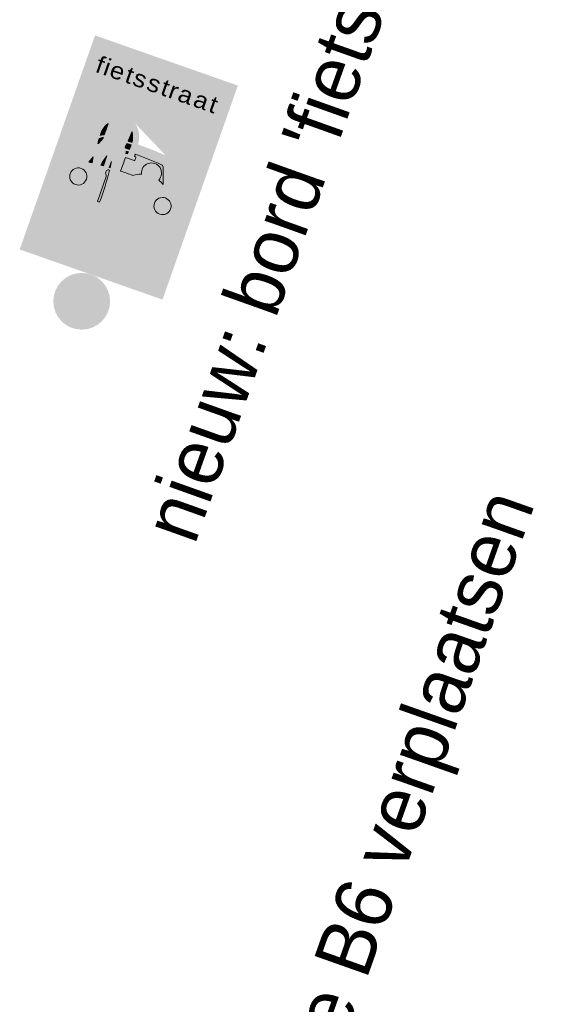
# Model space of a CAD drawing. Header units: metres. Extents: x 136326 to 138181, y 453212 to 454732.
# Tile 33 of 55: x 136613 to 136620, y 453922 to 453935. Entities that reach past the tile are written whole.
import ezdxf

# ---------------------------------------------------------------- set-up
doc = ezdxf.new("R2010")
doc.units = ezdxf.units.M
doc.layers.add('-DR-nw-inr-bebording-txt', color=2, linetype='Continuous')
doc.layers.add('mob_bebording', color=7, linetype='Continuous', lineweight=0)
doc.styles.add('eurostile', font='txt')
doc.styles.add('Style-Verkeersborden', font='Verkeersborden.shx')

# ---------------------------------------------------------------- blocks, each defined once
blk = doc.blocks.new('bord_L1002-B')
at = {"layer": 'mob_bebording', "linetype": 'Continuous', "lineweight": 0}
h = blk.add_hatch(color=170, dxfattribs=at)
h.paths.add_polyline_path([(-0.1999999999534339, 0), (-0.2000000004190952, 0.6000000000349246), (0.1999999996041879, 0.5999999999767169), (0.2000000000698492, 0), (-5.820766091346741e-11, 0)])
h.paths.add_polyline_path([(-0.1750000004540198, 0.5900000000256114), (0.1749999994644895, 0.589999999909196, -0.414213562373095), (0.189999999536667, 0.5750000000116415), (0.1899999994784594, 0.0249999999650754, -0.414213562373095), (0.1749999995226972, 0.009999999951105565), (-0.1750000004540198, 0.01000000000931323, -0.414213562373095), (-0.1900000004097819, 0.0249999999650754), (-0.1900000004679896, 0.5749999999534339, -0.414213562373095)], flags=17)
h = blk.add_hatch(color=254, dxfattribs=at)
h.paths.add_polyline_path([(-0.1900000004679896, 0.5750000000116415), (-0.1900000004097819, 0.0249999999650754, 0.414213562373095), (-0.1750000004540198, 0.01000000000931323), (0.1749999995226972, 0.009999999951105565, 0.414213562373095), (0.1899999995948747, 0.02500000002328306), (0.1899999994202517, 0.5749999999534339, 0.414213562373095), (0.1749999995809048, 0.5899999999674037), (-0.1750000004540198, 0.5899999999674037, 0.414213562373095)])
h.paths.add_polyline_path([(0.1799999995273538, 0.0249999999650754, -0.414213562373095), (0.1749999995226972, 0.02000000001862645), (-0.1750000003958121, 0.01999999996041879, -0.414213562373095), (-0.1800000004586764, 0.0249999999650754), (-0.1800000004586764, 0.5749999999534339, -0.414213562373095), (-0.1750000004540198, 0.5799999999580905), (0.1749999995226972, 0.5799999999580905, -0.414213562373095), (0.1799999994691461, 0.5750000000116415)])
h = blk.add_hatch(color=170, dxfattribs=at)
h.paths.add_polyline_path([(-0.180000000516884, 0.5750000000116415), (-0.1800000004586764, 0.02499999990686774, 0.414213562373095), (-0.1750000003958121, 0.01999999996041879), (0.1749999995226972, 0.01999999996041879, 0.414213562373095), (0.1799999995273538, 0.0249999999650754), (0.1799999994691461, 0.5750000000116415, 0.414213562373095), (0.1749999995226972, 0.5800000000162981), (-0.1750000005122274, 0.5799999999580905, 0.414213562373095)])
edge = h.paths.add_edge_path(flags=17)
edge.add_arc((-1.192803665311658, 0.3009838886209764), 1.175776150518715, 353.8248707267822, 354.1592967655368, ccw=False)
edge.add_arc((-0.02600000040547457, 0.1696276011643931), 0.005333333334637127, -90, 66.22234009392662, ccw=False)
edge.add_line((-0.02600000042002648, 0.1642942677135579), (-0.03933333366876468, 0.1642942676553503))
edge.add_arc((-0.03933333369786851, 0.1696276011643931), 0.005333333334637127, 132.7499600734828, 270, ccw=False)
edge.add_arc((-0.6919713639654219, 0.2075767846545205), 0.6499094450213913, 356.9983083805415, 357.6857576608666)
edge.add_line((-0.04259199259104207, 0.1813333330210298), (-0.0486666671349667, 0.1813333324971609))
edge.add_line((-0.0486666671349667, 0.1813333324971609), (-0.04866666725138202, 0.1379350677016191))
edge.add_arc((-0.05666666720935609, 0.1379350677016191), 0.008000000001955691, -180, 0, ccw=False)
edge.add_line((-0.06466666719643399, 0.1379350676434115), (-0.06466666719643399, 0.1813333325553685))
edge.add_line((-0.06466666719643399, 0.1813333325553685), (-0.08133333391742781, 0.1813333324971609))
edge.add_line((-0.08133333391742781, 0.1813333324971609), (-0.08133333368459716, 0.1513333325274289))
edge.add_arc((-0.09800000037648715, 0.1513333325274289), 0.01666666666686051, 270, 360, ccw=False)
edge.add_line((-0.09800000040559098, 0.1346666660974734), (-0.1300000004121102, 0.1346666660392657))
edge.add_arc((-0.1300000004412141, 0.1513333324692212), 0.01666666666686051, 180, 270, ccw=False)
edge.add_line((-0.1466666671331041, 0.1513333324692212), (-0.1466666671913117, 0.1824771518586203))
edge.add_arc((-0.1400000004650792, 0.2013333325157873), 0.02000000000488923, 144.279034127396, 250.52877931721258, ccw=False)
edge.add_arc((-0.1180117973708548, 0.2334204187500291), 0.04333333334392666, 112.04031880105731, 208.0997070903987, ccw=False)
edge.add_line((-0.1342730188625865, 0.2735869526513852), (-0.1166743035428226, 0.3222188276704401))
edge.add_line((-0.1166743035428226, 0.3222188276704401), (-0.1206666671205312, 0.3222188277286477))
edge.add_arc((-0.1206666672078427, 0.3235521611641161), 0.001333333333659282, 179.9999993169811, 269.9999993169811, ccw=False)
edge.add_line((-0.1220000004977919, 0.3235521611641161), (-0.1220000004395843, 0.3315521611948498))
edge.add_arc((-0.120666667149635, 0.3315521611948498), 0.001333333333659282, 90.00000068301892, 180.0000006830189, ccw=False)
edge.add_line((-0.1206666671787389, 0.3328854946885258), (-0.1180000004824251, 0.3328854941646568))
edge.add_line((-0.1180000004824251, 0.3328854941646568), (-0.1180000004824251, 0.3382188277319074))
edge.add_line((-0.1180000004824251, 0.3382188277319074), (-0.1166666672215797, 0.3382188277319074))
edge.add_line((-0.1166666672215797, 0.3382188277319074), (-0.116666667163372, 0.3608854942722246))
edge.add_ellipse((-0.05666666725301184, 0.3608854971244), major_axis=(-1.040834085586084e-17, 0.0666666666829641), ratio=0.8999999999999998, start_angle=12.615296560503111, end_angle=90.0000022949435, ccw=False)
edge.add_arc((-0.05666666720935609, 0.4460494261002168), 0.02400000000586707, -56.90632719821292, 236.9063272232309, ccw=False)
edge.add_ellipse((-0.05666666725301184, 0.3608854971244), major_axis=(-1.040834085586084e-17, 0.0666666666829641), ratio=0.8999999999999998, start_angle=274.01516179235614, end_angle=347.384703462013, ccw=False)
edge.add_arc((-4.074536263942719e-10, -0.6411080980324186), 1.006666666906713, 85.3587088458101, 89.818660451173, ccw=False)
edge.add_arc((0.07875945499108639, 0.3290335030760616), 0.0333333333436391, 19.893981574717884, 85.35870885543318, ccw=False)
edge.add_line((0.1101035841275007, 0.3403761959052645), (0.1342730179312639, 0.2735869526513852))
edge.add_arc((0.1180117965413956, 0.2334204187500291), 0.04333333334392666, -28.09970709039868, 67.95968119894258, ccw=False)
edge.add_arc((0.1399999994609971, 0.2013333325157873), 0.02000000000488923, -70.52877931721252, 35.72096587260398, ccw=False)
edge.add_line((0.1466666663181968, 0.1824771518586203), (0.1466666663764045, 0.1513333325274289))
edge.add_arc((0.1299999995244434, 0.1513333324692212), 0.01666666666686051, -90, 0, ccw=False)
edge.add_line((0.1299999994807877, 0.1346666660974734), (0.09799999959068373, 0.134666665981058))
edge.add_arc((0.0979999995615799, 0.1513333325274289), 0.01666666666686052, 180, 270, ccw=False)
edge.add_line((0.08133333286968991, 0.1513333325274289), (0.08133333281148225, 0.1813333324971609))
edge.add_line((0.08133333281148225, 0.1813333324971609), (-4.656612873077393e-10, 0.1813333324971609))
edge.add_line((-4.656612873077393e-10, 0.1813333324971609), (-0.02313136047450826, 0.1813333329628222))
h = blk.add_hatch(color=254, dxfattribs=at)
edge = h.paths.add_edge_path()
edge.add_arc((0.0979999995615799, 0.1513333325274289), 0.01666666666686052, 180, 270)
edge.add_line((0.09799999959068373, 0.134666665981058), (0.1299999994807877, 0.1346666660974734))
edge.add_arc((0.1299999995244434, 0.1513333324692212), 0.01666666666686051, 270, 360)
edge.add_line((0.1466666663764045, 0.1513333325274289), (0.1466666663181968, 0.1824771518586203))
edge.add_arc((0.1399999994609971, 0.2013333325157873), 0.02000000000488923, 289.4712206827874, 395.720965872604)
edge.add_arc((0.1180117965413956, 0.2334204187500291), 0.04333333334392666, 331.9002929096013, 427.9596811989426)
edge.add_line((0.1342730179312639, 0.2735869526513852), (0.1101035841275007, 0.3403761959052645))
edge.add_arc((0.07875945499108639, 0.3290335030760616), 0.0333333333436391, 19.89398157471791, 85.35870885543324)
edge.add_arc((-4.074536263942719e-10, -0.6411080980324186), 1.006666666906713, 85.35870884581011, 89.81866045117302)
edge.add_ellipse((-0.05666666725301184, 0.3608854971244), major_axis=(-1.040834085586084e-17, 0.0666666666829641), ratio=0.8999999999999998, start_angle=274.0151617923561, end_angle=347.384703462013)
edge.add_arc((-0.05666666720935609, 0.4460494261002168), 0.02400000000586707, 303.0936728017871, 596.906327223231)
edge.add_ellipse((-0.05666666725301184, 0.3608854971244), major_axis=(-1.040834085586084e-17, 0.0666666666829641), ratio=0.8999999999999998, start_angle=12.61529656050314, end_angle=90.00000229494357)
edge.add_line((-0.116666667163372, 0.3608854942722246), (-0.1166666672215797, 0.3382188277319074))
edge.add_line((-0.1166666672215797, 0.3382188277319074), (-0.1180000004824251, 0.3382188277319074))
edge.add_line((-0.1180000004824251, 0.3382188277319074), (-0.1180000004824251, 0.3328854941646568))
edge.add_line((-0.1180000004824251, 0.3328854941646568), (-0.1206666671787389, 0.3328854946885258))
edge.add_arc((-0.120666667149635, 0.3315521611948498), 0.001333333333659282, 90.00000068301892, 180.0000006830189)
edge.add_line((-0.1220000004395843, 0.3315521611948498), (-0.1220000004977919, 0.3235521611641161))
edge.add_arc((-0.1206666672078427, 0.3235521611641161), 0.001333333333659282, 179.9999993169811, 269.9999993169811)
edge.add_line((-0.1206666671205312, 0.3222188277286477), (-0.1166743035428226, 0.3222188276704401))
edge.add_line((-0.1166743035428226, 0.3222188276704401), (-0.1342730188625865, 0.2735869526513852))
edge.add_arc((-0.1180117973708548, 0.2334204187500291), 0.04333333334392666, 112.0403188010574, 208.0997070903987)
edge.add_arc((-0.1400000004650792, 0.2013333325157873), 0.02000000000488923, 144.279034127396, 250.5287793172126)
edge.add_line((-0.1466666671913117, 0.1824771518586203), (-0.1466666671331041, 0.1513333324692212))
edge.add_arc((-0.1300000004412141, 0.1513333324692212), 0.01666666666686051, 180, 270)
edge.add_line((-0.1300000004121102, 0.1346666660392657), (-0.09800000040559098, 0.1346666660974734))
edge.add_arc((-0.09800000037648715, 0.1513333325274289), 0.01666666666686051, 270, 360)
edge.add_line((-0.08133333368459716, 0.1513333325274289), (-0.08133333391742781, 0.1813333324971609))
edge.add_line((-0.08133333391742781, 0.1813333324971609), (-0.06466666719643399, 0.1813333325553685))
edge.add_line((-0.06466666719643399, 0.1813333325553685), (-0.06466666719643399, 0.1379350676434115))
edge.add_arc((-0.05666666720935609, 0.1379350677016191), 0.008000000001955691, 180, 360)
edge.add_line((-0.04866666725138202, 0.1379350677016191), (-0.0486666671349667, 0.1813333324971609))
edge.add_line((-0.0486666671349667, 0.1813333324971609), (-0.04259199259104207, 0.1813333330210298))
edge.add_arc((-0.6919713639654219, 0.2075767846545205), 0.6499094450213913, 356.9983083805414, 357.6857576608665, ccw=False)
edge.add_arc((-0.03933333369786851, 0.1696276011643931), 0.005333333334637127, 132.7499600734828, 270)
edge.add_line((-0.03933333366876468, 0.1642942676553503), (-0.02600000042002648, 0.1642942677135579))
edge.add_arc((-0.02600000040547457, 0.1696276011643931), 0.005333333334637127, 270, 426.2223400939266)
edge.add_arc((-1.192803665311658, 0.3009838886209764), 1.175776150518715, 353.8248707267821, 354.1592967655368)
edge.add_line((-0.02313136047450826, 0.1813333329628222), (-4.656612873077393e-10, 0.1813333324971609))
edge.add_line((-4.656612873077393e-10, 0.1813333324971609), (0.08133333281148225, 0.1813333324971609))
edge.add_line((0.08133333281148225, 0.1813333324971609), (0.08133333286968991, 0.1513333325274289))
h.paths.add_polyline_path([(-0.09933333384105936, 0.3459989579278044, -0.1119912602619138), (-0.09000000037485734, 0.3532153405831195), (-0.090000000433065, 0.3510083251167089), (-0.09655822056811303, 0.3328854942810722), (-0.09800000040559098, 0.3328854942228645), (-0.09800000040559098, 0.3382188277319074), (-0.09933333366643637, 0.3382188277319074)])
h.paths.add_polyline_path([(-0.02509400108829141, 0.3452394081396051, 0.02724534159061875), (-0.02721421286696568, 0.3476796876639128, 0.009965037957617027), (-0.02559000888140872, 0.358564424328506, -0.00289809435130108), (-0.01400000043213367, 0.358793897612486), (-0.01400000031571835, 0.3454592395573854, 0.002811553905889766)])
h.paths.add_polyline_path([(-0.01942985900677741, 0.3328854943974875, 0.05107219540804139), (-0.02122300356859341, 0.3386620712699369, -0.001842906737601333), (-0.01400000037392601, 0.3387918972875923), (-0.01400000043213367, 0.3382188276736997), (-0.01533333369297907, 0.3382188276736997), (-0.01533333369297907, 0.3328854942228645)])
h.paths.add_polyline_path([(0.08502828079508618, 0.3313020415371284), (0.1009187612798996, 0.2873906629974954, 0.05822641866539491), (0.08560693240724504, 0.2948269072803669, 1.570336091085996), (0.03727898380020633, 0.2948269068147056, 0.07809382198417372), (0.01720720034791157, 0.2840781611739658, 0.004273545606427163), (-4.074536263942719e-10, 0.2842252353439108, 0.004259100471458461), (-0.01714904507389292, 0.2840791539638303, 0.008110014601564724), (-0.01721928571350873, 0.3222188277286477), (0.007333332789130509, 0.3222188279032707, 0.414213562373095), (0.008666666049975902, 0.3235521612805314), (0.008666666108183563, 0.3315521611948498, 0.414213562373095), (0.007333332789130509, 0.3328854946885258), (0.004666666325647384, 0.3328854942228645), (0.004666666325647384, 0.3382188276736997), (0.003333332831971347, 0.3382188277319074), (0.003333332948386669, 0.3388862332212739, -0.01940354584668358), (0.07929890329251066, 0.3356783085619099, -0.2936747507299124)])
h.paths.add_polyline_path([(-0.09559067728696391, 0.2796764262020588, 0.002102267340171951), (-0.104014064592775, 0.2788371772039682), (-0.09800958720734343, 0.2954298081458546)])
h.paths.add_polyline_path([(-0.06466666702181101, 0.2821460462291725, 0.001688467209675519), (-0.07144998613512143, 0.2816863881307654, -0.04885069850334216), (-0.06466666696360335, 0.3100144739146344)])
h.paths.add_polyline_path([(-0.04866666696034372, 0.2830481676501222), (-0.0486666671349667, 0.2999962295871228, -0.006534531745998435), (-0.04647103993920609, 0.2831520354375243, 0.0005458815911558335)])
h.paths.add_polyline_path([(-0.08800000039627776, 0.1513333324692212, -0.414213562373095), (-0.09800000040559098, 0.1413333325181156), (-0.1300000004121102, 0.1413333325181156, -0.414213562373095), (-0.1400000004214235, 0.1513333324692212), (-0.1400000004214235, 0.1879999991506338, -0.7260755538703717), (-0.1478503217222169, 0.21211063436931, -0.5094417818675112), (-0.1290672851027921, 0.268380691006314), (-0.1095845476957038, 0.3222188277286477), (-0.09905187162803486, 0.3222188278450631, 0.04544799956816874), (-0.09977393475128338, 0.3101459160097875), (-0.1139224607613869, 0.2710482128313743, -0.004862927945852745), (-0.09457720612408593, 0.273076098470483), (-0.08962149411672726, 0.2408015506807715, 0.7423681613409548), (-0.08666666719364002, 0.2310282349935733), (-0.07333333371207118, 0.2310282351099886, 0.841374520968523), (-0.0715359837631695, 0.241382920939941, -0.05634459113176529), (-0.07222644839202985, 0.2749468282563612, -0.002338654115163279), (-0.06289325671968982, 0.2755788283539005, 0.1160711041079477), (-0.06000000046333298, 0.2733292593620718), (-0.06000000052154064, 0.2652075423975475, 0.2932527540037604), (-0.06466666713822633, 0.2579350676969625), (-0.06466666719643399, 0.1879999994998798), (-0.08800000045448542, 0.1879999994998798)])
h.paths.add_polyline_path([(-0.04866666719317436, 0.2579350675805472, 0.2932527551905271), (-0.05333333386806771, 0.2652075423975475), (-0.05333333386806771, 0.2733292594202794, 0.1447702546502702), (-0.0499139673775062, 0.2763120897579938, -0.001047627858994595), (-0.04572825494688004, 0.2765124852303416, -0.03411234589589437), (-0.04235683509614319, 0.1879999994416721), (-0.0486666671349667, 0.1879999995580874)])
h.paths.add_polyline_path([(-0.01726387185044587, 0.277409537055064, -0.004316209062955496), (-5.238689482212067e-10, 0.2775585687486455, -0.004863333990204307), (0.01945195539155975, 0.2773693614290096, -0.121626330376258), (0.0483779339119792, 0.2909629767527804, -2.689840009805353), (0.07450798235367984, 0.2909629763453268, -0.1546066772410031), (0.1097664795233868, 0.2715159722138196, -0.001045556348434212), (0.1139224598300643, 0.2710482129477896), (0.09129710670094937, 0.3335705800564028, 0.2936747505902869), (0.07983835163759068, 0.3423231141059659, 0.01940929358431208), (0.003333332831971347, 0.345552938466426), (0.003333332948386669, 0.3588863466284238, -0.01942055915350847), (0.08091724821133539, 0.355612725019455, -0.2936747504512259), (0.1038347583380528, 0.3381076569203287), (0.1290672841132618, 0.268380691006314, -0.5094417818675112), (0.1478503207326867, 0.2121106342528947, -0.7260755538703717), (0.1399999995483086, 0.1879999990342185), (0.1399999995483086, 0.1513333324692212, -0.414213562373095), (0.129999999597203, 0.141333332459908), (0.09799999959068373, 0.1413333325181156, -0.414213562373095), (0.0879999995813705, 0.1513333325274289), (0.08799999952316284, 0.1879999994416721), (-4.656612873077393e-10, 0.1879999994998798), (-0.02246858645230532, 0.1879999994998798, 0.01904984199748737)])
edge = h.paths.add_edge_path()
edge.add_arc((-4.074536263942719e-10, -0.6411080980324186), 1.006666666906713, 90.80747794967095, 91.41227388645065)
edge.add_arc((-0.2994481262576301, 0.3938655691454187), 0.2761239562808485, 354.052162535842, 359.5332054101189)
edge.add_spline(control_points=[(-0.02333333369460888, 0.3916159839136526), (-0.01867983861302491, 0.3848529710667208), (-0.01551387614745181, 0.3766106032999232), (-0.01442147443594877, 0.3677501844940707)], knot_values=[0, 0, 0, 0, 1, 1, 1, 1], degree=3, periodic=0)
edge.add_spline(control_points=[(-0.01442147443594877, 0.3677501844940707), (-0.01432783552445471, 0.3669906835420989), (-0.01424943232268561, 0.3662266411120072), (-0.01418663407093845, 0.3654586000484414)], knot_values=[0, 0, 0, 0, 1, 1, 1, 1], degree=3, periodic=0)
edge = h.paths.add_edge_path()
edge.add_line((-0.090000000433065, 0.3916159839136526), (-0.09000000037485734, 0.3604144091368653))
edge.add_arc((-0.07875945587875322, 0.3290335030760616), 0.0333333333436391, 109.7073687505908, 128.1131404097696)
edge.add_line((-0.09933333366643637, 0.3552599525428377), (-0.09933333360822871, 0.3608854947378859))
edge.add_spline(control_points=[(-0.09933333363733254, 0.3608854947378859), (-0.09933333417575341, 0.3723232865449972), (-0.09583676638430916, 0.3831333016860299), (-0.09000000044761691, 0.3916159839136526)], knot_values=[0, 0, 0, 0, 1, 1, 1, 1], degree=3, periodic=0)
at = {"layer": 'mob_bebording', "linetype": 'Continuous', "lineweight": 0, "extrusion": (0, 0, -0.9999999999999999)}
h = blk.add_hatch(color=5, dxfattribs=at)
edge = h.paths.add_edge_path()
edge.add_arc((0.07875945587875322, 0.3290335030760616), 0.0333333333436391, 51.88685959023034, 70.29263124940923)
edge.add_line((0.09000000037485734, 0.3604144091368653), (0.090000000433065, 0.3916159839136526))
edge.add_spline(control_points=[(0.09000000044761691, 0.3916159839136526), (0.09583676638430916, 0.3831333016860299), (0.09933333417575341, 0.3723232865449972), (0.09933333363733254, 0.3608854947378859)], knot_values=[0, 0, 0, 0, 1, 1, 1, 1], degree=3, periodic=0)
edge.add_line((0.09933333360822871, 0.3608854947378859), (0.09933333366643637, 0.3552599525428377))
h = blk.add_hatch(color=5, dxfattribs=at)
edge = h.paths.add_edge_path()
edge.add_arc((4.074536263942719e-10, -0.6411080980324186), 1.006666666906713, 88.58772611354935, 89.19252205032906)
edge.add_spline(control_points=[(0.01418663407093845, 0.3654586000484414), (0.01498204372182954, 0.3751866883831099), (0.01828094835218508, 0.3842732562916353), (0.02333333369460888, 0.3916159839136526)], knot_values=[0, 0, 0, 0, 1, 1, 1, 1], degree=3, periodic=0)
edge.add_arc((0.2994481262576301, 0.3938655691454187), 0.2761239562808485, 180.466794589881, 185.947837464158)
at = {"layer": 'mob_bebording', "linetype": 'Continuous', "lineweight": 0}
h = blk.add_hatch(color=1, dxfattribs=at)
edge = h.paths.add_edge_path()
edge.add_arc((-0.07875945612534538, 0.3290335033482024), 0.02666666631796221, 114.9306151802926, 140.4906182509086)
edge.add_line((-0.09933333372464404, 0.3459989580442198), (-0.09933333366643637, 0.3382188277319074))
edge.add_line((-0.09933333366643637, 0.3382188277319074), (-0.09800000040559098, 0.3382188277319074))
edge.add_line((-0.09800000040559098, 0.3382188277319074), (-0.09800000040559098, 0.3328854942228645))
edge.add_line((-0.09800000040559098, 0.3328854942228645), (-0.09655822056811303, 0.3328854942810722))
edge.add_line((-0.09655822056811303, 0.3328854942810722), (-0.090000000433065, 0.3510083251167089))
edge.add_line((-0.090000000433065, 0.3510083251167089), (-0.09000000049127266, 0.3532153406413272))
h = blk.add_hatch(color=10, dxfattribs=at)
edge = h.paths.add_edge_path()
edge.add_line((-0.01400000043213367, 0.3454592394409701), (-0.01400000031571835, 0.3587938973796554))
edge.add_arc((1.150597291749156e-08, -0.6411081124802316), 1.000000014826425, 90.80216778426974, 91.46636022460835)
edge.add_arc((-0.2994481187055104, 0.3938655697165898), 0.276123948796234, 350.3711597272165, 352.6549026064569, ccw=False)
edge.add_arc((-0.04852920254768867, 0.3270191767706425), 0.02968476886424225, 37.86409354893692, 44.10672154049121, ccw=False)
edge.add_arc((-9.275306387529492e-09, -0.6411080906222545), 0.9866666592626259, 90.8130074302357, 91.45736642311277, ccw=False)
at = {"layer": 'mob_bebording', "linetype": 'Continuous', "lineweight": 0, "extrusion": (0, 0, -0.9999999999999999)}
h = blk.add_hatch(color=10, dxfattribs=at)
h.paths.add_polyline_path([(0.02246858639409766, 0.1879999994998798), (4.656612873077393e-10, 0.1879999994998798), (-0.08799999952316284, 0.1879999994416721), (-0.0879999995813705, 0.1513333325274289, -0.414213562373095), (-0.09799999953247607, 0.1413333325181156), (-0.1299999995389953, 0.141333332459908, -0.414213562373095), (-0.1399999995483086, 0.1513333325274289), (-0.1399999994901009, 0.1879999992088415, -0.7260755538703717), (-0.1478503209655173, 0.21211063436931, -0.5094417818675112), (-0.1290672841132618, 0.2683806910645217), (-0.1038347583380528, 0.3381076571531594, -0.2936747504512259), (-0.08091724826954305, 0.3556127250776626, -0.01942055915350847), (-0.003333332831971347, 0.3588863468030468), (-0.003333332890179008, 0.3455529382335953, 0.01940929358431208), (-0.07983835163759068, 0.3423231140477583, 0.2936747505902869), (-0.09129710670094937, 0.3335705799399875), (-0.1139224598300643, 0.2710482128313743, -0.001045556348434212), (-0.1097664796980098, 0.2715159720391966, -0.1546066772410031), (-0.07450798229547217, 0.2909629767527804, -2.689840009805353), (-0.04837793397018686, 0.2909629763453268, -0.121626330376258), (-0.01945195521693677, 0.2773693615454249, -0.004863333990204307), (4.656612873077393e-10, 0.2775585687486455, -0.004316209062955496), (0.01726387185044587, 0.2774095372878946, 0.01904984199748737)])
edge = h.paths.add_edge_path(flags=17)
edge.add_arc((-0.1180117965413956, 0.2334204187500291), 0.02266666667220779, 0, 360)
at = {"layer": 'mob_bebording', "linetype": 'Continuous', "lineweight": 0}
h = blk.add_hatch(color=5, dxfattribs=at)
edge = h.paths.add_edge_path()
edge.add_arc((-1.073043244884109e-08, -0.6411081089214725), 0.9800000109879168, 90.8185383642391, 91.24090099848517)
edge.add_arc((-0.04852920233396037, 0.3270191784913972), 0.02968476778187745, 11.397840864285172, 23.092564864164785, ccw=False)
edge.add_line((-0.01942985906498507, 0.3328854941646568), (-0.01533333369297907, 0.3328854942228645))
edge.add_line((-0.01533333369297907, 0.3328854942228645), (-0.01533333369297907, 0.3382188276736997))
edge.add_line((-0.01533333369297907, 0.3382188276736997), (-0.01400000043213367, 0.3382188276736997))
edge.add_line((-0.01400000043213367, 0.3382188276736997), (-0.01400000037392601, 0.3387918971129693))
at = {"layer": 'mob_bebording', "linetype": 'Continuous', "lineweight": 0, "extrusion": (0, 0, -0.9999999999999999)}
h = blk.add_hatch(color=170, dxfattribs=at)
edge = h.paths.add_edge_path()
edge.add_ellipse((8.81086492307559e-09, -0.722441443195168), major_axis=(-1.006666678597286, 0), ratio=1, start_angle=270.0000004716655, end_angle=270.9794190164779)
edge.add_ellipse((-0.06144295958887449, 0.2255890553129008), major_axis=(-0.07333333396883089, 0), ratio=1, start_angle=232.8995040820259, end_angle=250.7610381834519)
edge.add_ellipse((-0.06144295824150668, 0.306105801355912), major_axis=(-0.02666666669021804, 0), ratio=1, start_angle=-205.0215131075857, end_angle=25.02151421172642)
edge.add_ellipse((-0.06144295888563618, 0.2255890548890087), major_axis=(-0.0733333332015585, 0), ratio=1, start_angle=289.2389601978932, end_angle=302.568422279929)
edge.add_line((-0.1009187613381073, 0.2873906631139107), (-0.08502828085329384, 0.331302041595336))
edge.add_ellipse((-0.0787594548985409, 0.329033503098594), major_axis=(-0.006666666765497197, 0), ratio=1, start_angle=274.64129168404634, end_angle=340.10601901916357, ccw=False)
edge.add_ellipse((1.537675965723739e-09, -0.6411080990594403), major_axis=(-0.9800000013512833, 0), ratio=1, start_angle=270.1948840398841, end_angle=274.6412912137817, ccw=False)
edge.add_line((-0.003333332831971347, 0.3388862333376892), (-0.003333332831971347, 0.3382188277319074))
edge.add_line((-0.003333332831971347, 0.3382188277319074), (-0.004666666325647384, 0.3382188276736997))
edge.add_line((-0.004666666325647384, 0.3382188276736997), (-0.004666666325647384, 0.3328854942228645))
edge.add_line((-0.004666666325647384, 0.3328854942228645), (-0.00733333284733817, 0.3328854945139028))
edge.add_ellipse((-0.007333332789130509, 0.3315521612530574), major_axis=(-0.001333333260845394, 0), ratio=1, start_angle=270.0000025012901, end_angle=360)
edge.add_line((-0.008666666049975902, 0.3315521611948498), (-0.008666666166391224, 0.3235521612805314))
edge.add_ellipse((-0.007333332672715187, 0.3235521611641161), major_axis=(-0.001333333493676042, 0), ratio=1, start_angle=-5.002579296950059e-06, end_angle=89.99999499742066)
edge.add_line((-0.007333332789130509, 0.3222188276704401), (0.01721928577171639, 0.3222188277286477))
edge.add_ellipse((1.192803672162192, 0.3009838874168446), major_axis=(-1.17577615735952, 0), ratio=1, start_angle=-1.034838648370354, end_angle=0.8237990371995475)
edge.add_ellipse((-2.832446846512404e-10, -0.7224414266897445), major_axis=(-1.006666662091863, 0), ratio=1, start_angle=269.0238919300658, end_angle=269.999999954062)
h = blk.add_hatch(color=10, dxfattribs=at)
h.paths.add_polyline_path([(0.06466666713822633, 0.2579350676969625, 0.2932527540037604), (0.06000000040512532, 0.2652075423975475), (0.06000000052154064, 0.2733292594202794, 0.1160711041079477), (0.06289325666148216, 0.2755788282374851, -0.002338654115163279), (0.07222644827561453, 0.2749468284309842, -0.05634459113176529), (0.0715359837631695, 0.2413829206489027, 0.841374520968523), (0.07333333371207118, 0.2310282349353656), (0.08666666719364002, 0.2310282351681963, 0.7423681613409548), (0.0896214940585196, 0.2408015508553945), (0.09457720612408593, 0.2730760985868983, -0.004862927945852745), (0.1139224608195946, 0.2710482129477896), (0.09977393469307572, 0.3101459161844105, 0.04544799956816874), (0.09905187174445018, 0.3222188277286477), (0.1095845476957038, 0.3222188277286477), (0.1290672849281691, 0.2683806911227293, -0.5094417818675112), (0.1478503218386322, 0.2121106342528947, -0.7260755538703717), (0.1400000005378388, 0.1879999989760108), (0.1400000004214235, 0.1513333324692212, -0.414213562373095), (0.1300000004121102, 0.1413333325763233), (0.09800000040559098, 0.1413333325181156, -0.414213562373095), (0.08800000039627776, 0.1513333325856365), (0.08800000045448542, 0.1879999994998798), (0.06466666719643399, 0.1879999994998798)])
edge = h.paths.add_edge_path(flags=17)
edge.add_arc((0.1180117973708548, 0.2334204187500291), 0.02266666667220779, 0, 360)
h = blk.add_hatch(color=5, dxfattribs=at)
edge = h.paths.add_edge_path()
edge.add_ellipse((-2.047590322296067e-08, -0.7224414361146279), major_axis=(-1.006666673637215, 0), ratio=1, start_angle=264.0693144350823, end_angle=264.551117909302)
edge.add_line((0.09559067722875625, 0.2796764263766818), (0.09800958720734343, 0.2954298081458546))
edge.add_line((0.09800958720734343, 0.2954298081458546), (0.104014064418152, 0.2788371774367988))
at = {"layer": 'mob_bebording', "linetype": 'Continuous', "lineweight": 0}
h = blk.add_hatch(color=5, dxfattribs=at)
edge = h.paths.add_edge_path()
edge.add_line((-0.06466666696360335, 0.2821460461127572), (-0.06466666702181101, 0.3100144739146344))
edge.add_arc((0.07656849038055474, 0.2612187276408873), 0.1494268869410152, 160.9403314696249, 172.1271937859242)
edge.add_arc((-1.583035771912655e-08, -0.7224414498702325), 1.006666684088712, 93.68312494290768, 94.07009275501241, ccw=False)
h = blk.add_hatch(color=5, dxfattribs=at)
edge = h.paths.add_edge_path()
edge.add_arc((-0.6919713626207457, 0.2075767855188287), 0.6499094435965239, 6.677794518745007, 8.175377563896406)
edge.add_line((-0.0486666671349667, 0.2999962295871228), (-0.0486666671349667, 0.2830481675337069))
edge.add_arc((1.456104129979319e-07, -0.7224414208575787), 1.00666666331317, 92.6459100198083, 92.77101685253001, ccw=False)
h = blk.add_hatch(color=1, dxfattribs=at)
edge = h.paths.add_edge_path()
edge.add_arc((-0.6919713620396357, 0.2075767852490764), 0.6499094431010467, 358.2738566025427, 366.0888000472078)
edge.add_arc((-3.020639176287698e-08, -0.722441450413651), 1.000000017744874, 92.62094820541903, 92.86104673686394)
edge.add_arc((-0.05666666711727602, 0.2806017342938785), 0.008000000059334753, 294.6243170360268, 327.57429476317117, ccw=False)
edge.add_line((-0.05333333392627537, 0.2733292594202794), (-0.05333333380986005, 0.2652075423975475))
edge.add_arc((-0.05666666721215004, 0.2579350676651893), 0.008000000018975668, -6.062045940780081e-07, 65.37568116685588, ccw=False)
edge.add_line((-0.04866666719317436, 0.2579350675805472), (-0.0486666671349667, 0.1879999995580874))
edge.add_line((-0.0486666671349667, 0.1879999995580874), (-0.04235683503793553, 0.1879999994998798))
h = blk.add_hatch(color=254, dxfattribs=at)
edge = h.paths.add_edge_path()
edge.add_arc((-0.1180117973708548, 0.2334204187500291), 0.02266666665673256, 180, 360)
edge.add_arc((-0.1180117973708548, 0.2334204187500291), 0.02266666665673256, 0, 180)
h = blk.add_hatch(color=254, dxfattribs=at)
edge = h.paths.add_edge_path()
edge.add_arc((0.1180117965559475, 0.2334204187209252), 0.02266666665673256, 359.9999999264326, 539.9999999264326)
edge.add_arc((0.1180117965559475, 0.2334204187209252), 0.02266666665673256, 179.9999999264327, 359.9999999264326)
at = {"layer": 'mob_bebording', "color": 10, "linetype": 'Continuous', "lineweight": 0, "flags": 128}
blk.add_lwpolyline([(-0.09000000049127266, 0.3532153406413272, 0.1119912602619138), (-0.09933333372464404, 0.3459989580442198), (-0.09933333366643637, 0.3382188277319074), (-0.09800000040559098, 0.3382188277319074), (-0.09800000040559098, 0.3328854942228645), (-0.09655822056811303, 0.3328854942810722), (-0.090000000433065, 0.3510083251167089)], format="xyb", close=True, dxfattribs=at)
at = {"layer": 'mob_bebording', "color": 1, "linetype": 'Continuous', "lineweight": 0, "flags": 128}
for points in [[(-0.01400000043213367, 0.3454592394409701), (-0.01400000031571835, 0.3587938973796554, 0.00289809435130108), (-0.0255900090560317, 0.358564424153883, -0.009965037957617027), (-0.027214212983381, 0.3476796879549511, -0.02724534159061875), (-0.02509400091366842, 0.3452394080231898, -0.002811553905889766)], [(-0.04235683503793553, 0.1879999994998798, 0.03411234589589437), (-0.04572825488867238, 0.2765124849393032, 0.001047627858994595), (-0.04991396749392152, 0.2763120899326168, -0.1447702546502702), (-0.05333333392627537, 0.2733292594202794), (-0.05333333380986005, 0.2652075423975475, -0.2932527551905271), (-0.04866666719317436, 0.2579350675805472), (-0.0486666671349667, 0.1879999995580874)]]:
    blk.add_lwpolyline(points, format="xyb", close=True, dxfattribs=at)
at = {"layer": 'mob_bebording', "color": 5, "linetype": 'Continuous', "lineweight": 0, "flags": 128}
for points in [[(-0.01400000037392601, 0.3387918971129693, 0.001842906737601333), (-0.02122300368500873, 0.3386620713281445, -0.05107219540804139), (-0.01942985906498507, 0.3328854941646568), (-0.01533333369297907, 0.3328854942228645), (-0.01533333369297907, 0.3382188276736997), (-0.01400000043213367, 0.3382188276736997)], [(-5.238689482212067e-10, 0.2842252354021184, -0.004273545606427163), (0.01720720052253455, 0.2840781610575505, -0.07809382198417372), (0.03727898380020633, 0.2948269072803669, -1.570336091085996), (0.0856069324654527, 0.2948269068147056, -0.05822641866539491), (0.1009187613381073, 0.2873906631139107), (0.08502828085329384, 0.331302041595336, 0.2936747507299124), (0.07929890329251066, 0.3356783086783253, 0.01940354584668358), (0.003333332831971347, 0.3388862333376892), (0.003333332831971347, 0.3382188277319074), (0.004666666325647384, 0.3382188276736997), (0.004666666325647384, 0.3328854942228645), (0.00733333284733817, 0.3328854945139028, -0.414213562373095), (0.008666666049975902, 0.3315521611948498), (0.008666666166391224, 0.3235521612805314, -0.414213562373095), (0.007333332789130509, 0.3222188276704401), (-0.01721928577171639, 0.3222188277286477, -0.008110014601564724), (-0.01714904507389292, 0.2840791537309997, -0.004259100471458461)], [(-0.104014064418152, 0.2788371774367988, -0.002102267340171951), (-0.09559067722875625, 0.2796764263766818), (-0.09800958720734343, 0.2954298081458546)], [(-0.06466666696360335, 0.2821460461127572), (-0.06466666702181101, 0.3100144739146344, 0.04885069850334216), (-0.07144998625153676, 0.2816863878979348, -0.001688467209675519)], [(-0.04647104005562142, 0.2831520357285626, 0.006534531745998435), (-0.0486666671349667, 0.2999962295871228), (-0.0486666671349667, 0.2830481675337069, -0.0005458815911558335)]]:
    blk.add_lwpolyline(points, format="xyb", close=True, dxfattribs=at)
at = {"layer": 'mob_bebording', "color": 254, "linetype": 'Continuous', "lineweight": 0, "flags": 128}
for points in [[(-0.1406784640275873, 0.2334204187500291, 1), (-0.0953451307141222, 0.2334204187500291, 1)], [(0.1406784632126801, 0.2334204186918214, 1), (0.09534512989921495, 0.2334204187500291, 1)]]:
    blk.add_lwpolyline(points, format="xyb", close=True, dxfattribs=at)
at = {"layer": 'mob_bebording', "color": 5, "linetype": 'Continuous', "lineweight": 0}
for points, weights, knots in [([(-0.0993333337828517, 0.355259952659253), (-0.09651285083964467, 0.3574725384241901), (-0.09337481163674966, 0.3592055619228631), (-0.090000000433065, 0.3604144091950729), (-0.090000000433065, 0.370814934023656), (-0.09000000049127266, 0.3812154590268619), (-0.090000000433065, 0.3916159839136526), (-0.09583676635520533, 0.3831333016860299), (-0.09933333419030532, 0.3723232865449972), (-0.09933333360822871, 0.3608854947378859), (-0.09933333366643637, 0.3590103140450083), (-0.09933333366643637, 0.357135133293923), (-0.0993333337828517, 0.355259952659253)], [1, 0.9914188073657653, 0.9914188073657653, 1, 1, 1, 1, 1, 1, 1, 1, 1, 1], [0, 0, 0, 0, 0.25, 0.25, 0.25, 0.5, 0.5, 0.5, 0.75, 0.75, 0.75, 1, 1, 1, 1]), ([(-0.02481064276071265, 0.3652527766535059), (-0.02126968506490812, 0.3653400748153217), (-0.01772831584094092, 0.3654086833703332), (-0.0141866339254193, 0.3654586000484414), (-0.01498204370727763, 0.3751866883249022), (-0.01828094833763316, 0.3842732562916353), (-0.02333333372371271, 0.3916159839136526), (-0.02340509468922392, 0.3828080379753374), (-0.02389790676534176, 0.374013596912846), (-0.02481064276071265, 0.3652527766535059)], [1, 0.9999907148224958, 0.9999907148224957, 1, 1, 1, 1, 0.9992375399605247, 0.9992375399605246, 1], [0, 0, 0, 0, 0.3333333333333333, 0.3333333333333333, 0.3333333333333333, 0.6666666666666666, 0.6666666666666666, 0.6666666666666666, 1, 1, 1, 1])]:
    blk.add_rational_spline(points, weights, degree=3, knots=knots, dxfattribs=at)
at = {"layer": 'mob_bebording', "color": 254, "linetype": 'Continuous', "lineweight": 0, "attachment_point": 5, "line_spacing_factor": 0.6, "style": 'Style-Verkeersborden'}
for s, insert, char_height in [('\\H1x;\\W1.11111;\\T1.169;fietsstraat', (-0.0009429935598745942, 0.531166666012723), 0.045), ('\\H1x;\\W1.125;\\T1.000; ', (0.005660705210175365, 0.06466666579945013), 0.03999999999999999)]:
    blk.add_mtext(s, dxfattribs=dict(at, insert=insert, char_height=char_height))

msp = doc.modelspace()

# ---------------------------------------------------------------- hatches: boundary and pattern name
at = {"layer": 'mob_bebording', "linetype": 'Continuous', "lineweight": 0}
h = msp.add_hatch(color=251, dxfattribs=at)
edge = h.paths.add_edge_path(flags=0)
edge.add_arc((136614.0368541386, 453931.0790454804), 0.375, 0, 360)

# ---------------------------------------------------------------- block references
at = {"layer": 'mob_bebording', "color": 5, "linetype": 'Continuous', "lineweight": 0, "xscale": 4.999999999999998, "yscale": 4.999999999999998, "zscale": 4.999999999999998, "rotation": 340.6320610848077}
msp.add_blockref('bord_L1002-B', (136614.161216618, 453931.4328236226), dxfattribs=at)

# ---------------------------------------------------------------- texts
at = {"layer": '-DR-nw-inr-bebording-txt', "style": 'eurostile'}
msp.add_text('Bestaande B6 verplaatsen', height=0.75, rotation=70.5, dxfattribs=at).set_placement((136616.1007022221, 453917.3115829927))
at = {"layer": '-DR-nw-inr-bebording-txt', "insert": (136615.5377047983, 453927.8398639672), "char_height": 0.75, "attachment_point": 7, "rotation": 70.33562535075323, "line_spacing_factor": 0.6, "style": 'eurostile'}
msp.add_mtext("nieuw: bord 'fietsstraat'", dxfattribs=at)

doc.saveas('drawing.dxf')
